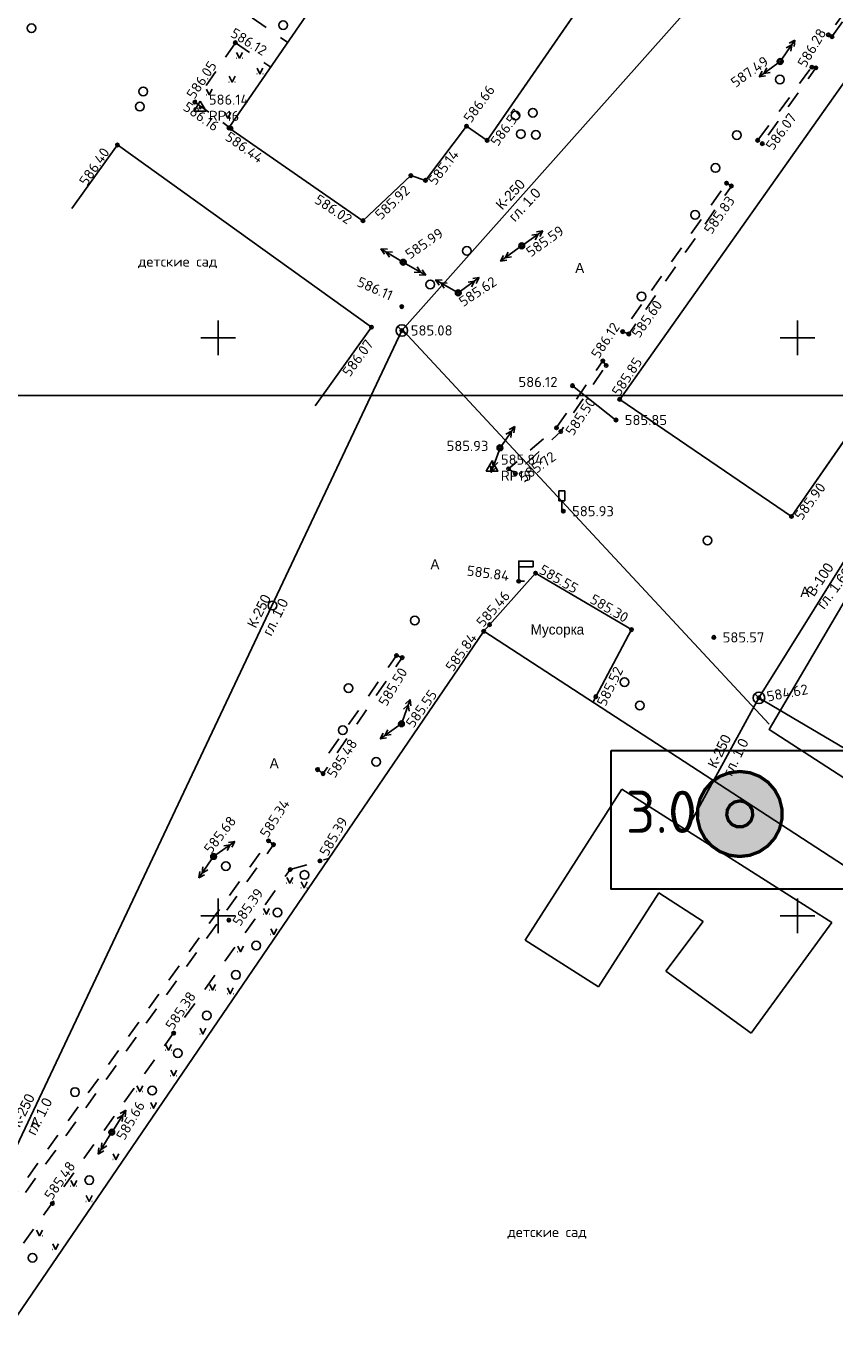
# Model space of a CAD drawing. Header units: metres. Extents: x 548732 to 549770, y 4592490 to 4594056.
# Tile 53 of 61: x 549434 to 549504, y 4593633 to 4593747. Entities that reach past the tile are written whole.
import ezdxf

# ---------------------------------------------------------------- set-up
doc = ezdxf.new("R2010")
doc.units = ezdxf.units.M
doc.header["$PDMODE"] = 32
doc.header["$PDSIZE"] = 0.3
doc.linetypes.add('Д_ТРОТ_ТРУБА', pattern=[3, 1.5, -1.5])
doc.linetypes.add('ДОРОГИ_СТРОЯЩ', pattern=[9, 8, -1])
for name, color, linetype in [('(001) Сетка', 92, 'Continuous'), ('(002) Рамка', 7, 'Continuous'), ('(003) Пункты', 7, 'Continuous'), ('(007) Здания', 7, 'Continuous'), ('(011) Колодцы', 7, 'Continuous'), ('(014) Водопровод', 5, 'ИК_Водопровод -------в--------'), ('(017) Канализация', 32, 'KANALIS_K_1'), ('(022) Возд. Линии', 7, 'Continuous'), ('(025) Дорога', 7, 'Continuous'), ('(026) Д_знаки', 7, 'Continuous'), ('(036) Растительность', 7, 'Continuous'), ('(038) Деревья', 7, 'Continuous'), ('(041) Текст', 7, 'Continuous'), ('V-CTRL-HCPT', 150, 'Continuous'), ('V-NODE', 1, 'Continuous'), ('V-NODE-TEXT', 11, 'Continuous'), ('Выработки', 7, 'Continuous')]:
    doc.layers.add(name, color=color, linetype=linetype)
doc.styles.add('BM-431', font='bm431.ttf')
doc.styles.add('D-431', font='d431.ttf')
doc.styles.add('P-131', font='p131.ttf')
doc.styles.add('S', font='txtwr', dxfattribs={"oblique": 15})
doc.styles.get("Standard").update_dxf_attribs({"font": 'simplex.shx'})
doc.linetypes.add('GAZ_VOZDUSH', pattern='A,1,-2,["~",Standard,S=3,R=0,X=-1.5,Y=-1.5],-1,10', length=14)
doc.linetypes.add('KANALIS_K', pattern='A,1,["<",Standard,S=1.8,R=0,X=-0.9,Y=-0.9],3,-1,["К",Standard,S=1.8,R=0,X=-0.9,Y=-0.9],-1,10', length=16)
doc.linetypes.add('KANALIS_K_1', pattern='A,1,[">",Standard,S=1.8,R=0,X=-0.9,Y=-0.9],3,-1,["К",Standard,S=1.8,R=0,X=-0.9,Y=-0.9],-1,10', length=16)
doc.linetypes.add('ИК_Водопровод -------в--------', pattern='A,9,-0.6,["В",Standard,S=1.2,R=0,X=0,Y=-0.6],-1.2', length=10.8)

# ---------------------------------------------------------------- blocks, each defined once
blk = doc.blocks.new('d')
at = {"layer": '(038) Деревья'}
blk.add_ellipse((0, 0), major_axis=(0.265, 0.265), ratio=1, start_param=5.497787, end_param=11.780972, dxfattribs=at)
blk = doc.blocks.new('strela1')
at = {"layer": '(022) Возд. Линии'}
for p, q in [((-2, 0), (-1.5, 0.25)), ((0, 0), (-2, 0)), ((-2, 0), (-1.5, -0.25)), ((-1.5, 0), (-1, 0.25)), ((-1.5, 0), (-1, -0.25))]:
    blk.add_line(p, q, dxfattribs=at)
blk = doc.blocks.new('strela2')
at = {"layer": '(022) Возд. Линии'}
for p, q in [((0, 0), (2, 0)), ((1.5, 0), (1, 0.25)), ((1.5, 0), (1, -0.25)), ((2, 0), (1.5, 0.25)), ((2, 0), (1.5, -0.25))]:
    blk.add_line(p, q, dxfattribs=at)
blk = doc.blocks.new('STOLB')
at = {"layer": '(022) Возд. Линии'}
blk.add_circle((0, 0), 0.25, dxfattribs=at)
blk = doc.blocks.new('I02063')
at = {"linetype": 'Continuous'}
blk.add_lwpolyline([(-0.5, 3.5), (-0.5, 1.8), (0.5, 1.8), (0.5, 3.5)], close=True, dxfattribs=at)
blk.add_lwpolyline([(0.5, 0), (0, 0), (0, 1.8)], dxfattribs=at)
at = {"color": 4, "style": 'S', "oblique": 15}
blk.add_attdef('Z', (1.280972, -0.066143), '', height=2, dxfattribs=at)
blk = doc.blocks.new('I02090')
at = {"linetype": 'Continuous'}
blk.add_lwpolyline([(1, 0), (0, 0), (0, 3.5), (2.5, 3.5), (2.5, 2.5), (0, 2.5)], dxfattribs=at)
at = {"color": 4, "style": 'S', "oblique": 15}
blk.add_attdef('Z', (2.024252, -0.306802), '', height=2, dxfattribs=at)
blk = doc.blocks.new('I04160')
for p, q in [((-0.5, 0), (-0.55, 0)), ((0.48, 0), (0.53, 0))]:
    blk.add_line(p, q)
blk.add_lwpolyline([(-0.5, 0.99), (0, 0), (0.51, 0.99)])
blk = doc.blocks.new('I01171')
blk.add_line((-0.722283, 0.697501), (0.702286, -0.69785))
blk.add_circle((0, 0), 1)
at = {"color": 4, "style": 'S', "oblique": 15}
blk.add_attdef('Z', (1.616431, -1.093486), '', height=2, dxfattribs=at)
blk = doc.blocks.new('STA')
blk.add_lwpolyline([(0, 1), (-0.87, -0.5), (0.87, -0.5)], close=True)
blk.add_circle((0, 0), 0.118)
blk = doc.blocks.new('*U583', base_point=(549474.07, 4593709.28, 585.84))
at = {"layer": 'V-NODE-TEXT', "linetype": 'ByBlock', "char_height": 0.875}
for s, insert, attachment_point in [('585.84', (549474.83, 4593709.54, 585.84), 7), ('RP15', (549474.83, 4593709.01, 585.84), 1)]:
    blk.add_mtext(s, dxfattribs=dict(at, insert=insert, attachment_point=attachment_point))
blk = doc.blocks.new('*U584', base_point=(549474.066, 4593709.276, 585.844))
at = {"layer": 'V-CTRL-HCPT'}
blk.add_blockref('*U583', (549474.066, 4593709.276, 585.844), dxfattribs=at)
blk = doc.blocks.new('*U585', base_point=(549474.066, 4593709.276, 585.844))
at = {"layer": 'V-CTRL-HCPT'}
blk.add_blockref('*U584', (549474.066, 4593709.276, 585.844), dxfattribs=at)
at = {"layer": 'V-CTRL-HCPT', "xscale": 0.5833333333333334, "yscale": 0.5833333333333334, "zscale": 0.5833333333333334}
blk.add_blockref('STA', (549474.066, 4593709.276, 585.844), dxfattribs=at)
blk = doc.blocks.new('*U586', base_point=(549448.8, 4593740.42, 586.14))
at = {"layer": 'V-NODE-TEXT', "linetype": 'ByBlock', "char_height": 0.875}
for s, insert, attachment_point in [('586.14', (549449.56, 4593740.69, 586.14), 7), ('RP16', (549449.56, 4593740.16, 586.14), 1)]:
    blk.add_mtext(s, dxfattribs=dict(at, insert=insert, attachment_point=attachment_point))
blk = doc.blocks.new('*U587', base_point=(549448.797, 4593740.423, 586.136))
at = {"layer": 'V-CTRL-HCPT'}
blk.add_blockref('*U586', (549448.797, 4593740.423, 586.136), dxfattribs=at)
blk = doc.blocks.new('*U588', base_point=(549448.797, 4593740.423, 586.136))
at = {"layer": 'V-CTRL-HCPT', "xscale": 0.5833333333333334, "yscale": 0.5833333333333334, "zscale": 0.5833333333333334}
blk.add_blockref('STA', (549448.797, 4593740.423, 586.136), dxfattribs=at)
at = {"layer": 'V-CTRL-HCPT'}
blk.add_blockref('*U587', (549448.797, 4593740.423, 586.136), dxfattribs=at)
blk = doc.blocks.new('скв_развед')
at = {"true_color": 0xffffff}
h = blk.add_hatch(color=7, dxfattribs=at)
h.paths.add_polyline_path([(-0.43974, 1.22338), (-0.83164, 0.9992), (-1.12324, 0.65452), (-1.27934, 0.23088), (-1.28118, -0.2206), (-1.12844, -0.64548), (-0.83962, -0.9925), (-0.44952, -1.2198), (-0.00522, -1.29996), (0.43972, -1.22336), (0.83162, -0.99918), (1.12322, -0.6545), (1.27932, -0.23086), (1.28114, 0.22062), (1.12842, 0.6455), (0.8396, 0.99252), (0.4495, 1.21982), (0.0052, 1.3)])
h.paths.add_polyline_path([(-0.39836, -0.03626), (-0.3436, 0.20482), (-0.1576, 0.36766), (0.0886, 0.39008), (0.30094, 0.2635), (0.39834, 0.03628), (0.34358, -0.2048), (0.15758, -0.36764), (-0.08862, -0.39006), (-0.30096, -0.26348)], flags=16)
blk.add_hatch(color=7).paths.add_polyline_path([(0.34358, -0.2048), (0.39834, 0.03628), (0.30094, 0.2635), (0.0886, 0.39008), (-0.1576, 0.36766), (-0.3436, 0.20482), (-0.39836, -0.03626), (-0.30096, -0.26348), (-0.08862, -0.39006), (0.15758, -0.36764)])
at = {"color": 7, "linetype": 'Continuous', "lineweight": 0, "flags": 128}
for points, const_width in [([(0.005208, 1.29999), (-0.306052, 1.263461), (-0.599524, 1.153504), (-0.858155, 0.976509), (-1.066912, 0.742764), (-1.213665, 0.465852), (-1.289883, 0.161866), (-1.291139, -0.151527), (-1.217358, -0.456113), (-1.072829, -0.734192), (-0.865951, -0.969603), (-0.608746, -1.148663), (-0.316164, -1.260968), (-0.005208, -1.29999), (0.306052, -1.263461), (0.599524, -1.153504), (0.858155, -0.976509), (1.066912, -0.742764), (1.213665, -0.465852), (1.289883, -0.161866), (1.291139, 0.151527), (1.217358, 0.456113), (1.072829, 0.734192), (0.865951, 0.969603), (0.608746, 1.148663), (0.316164, 1.260968), (0.005208, 1.29999)], 0.1), ([(0.343593, -0.204802), (0.230588, -0.326848), (0.077711, -0.392379), (-0.088602, -0.390064), (-0.239595, -0.320303), (-0.34916, -0.195159), (-0.398352, -0.036271), (-0.378665, 0.128889), (-0.293504, 0.271763), (-0.157593, 0.367647), (0.005567, 0.399961), (0.167765, 0.363118), (0.300954, 0.263489), (0.382106, 0.1183), (0.397188, -0.047344), (0.343593, -0.204802)], 0.1), ([(0.343593, -0.204802), (0.398352, 0.036271), (0.300954, 0.263489), (0.088602, 0.390064), (-0.157593, 0.367647), (-0.343593, 0.204802), (-0.398352, -0.036271), (-0.300954, -0.263489), (-0.088602, -0.390064), (0.157593, -0.367647), (0.343593, -0.204802)], 0.02)]:
    blk.add_lwpolyline(points, close=True, dxfattribs=dict(at, const_width=const_width))
at = {"color": 7, "linetype": 'Continuous', "lineweight": 0, "true_color": 0xffffff, "const_width": 0.02, "flags": 128}
blk.add_lwpolyline([(0.005208, 1.29999), (-0.439729, 1.223372), (-0.831628, 0.999197), (-1.12322, 0.654505), (-1.279336, 0.230869), (-1.281144, -0.220612), (-1.128428, -0.645485), (-0.839606, -0.992502), (-0.449516, -1.219809), (-0.005208, -1.29999), (0.439729, -1.223372), (0.831628, -0.999197), (1.12322, -0.654505), (1.279336, -0.230869), (1.281144, 0.220612), (1.128428, 0.645485), (0.839606, 0.992502), (0.449516, 1.219809), (0.005208, 1.29999)], close=True, dxfattribs=at)

msp = doc.modelspace()

# ---------------------------------------------------------------- linework, layer by layer
at = {"layer": '(001) Сетка'}
for p, q in [((549450.35, 4593722), (549450.35, 4593719)), ((549500.51, 4593722), (549500.51, 4593719)), ((549448.85, 4593720.5), (549451.85, 4593720.5)), ((549499.01, 4593720.5), (549502.01, 4593720.5)), ((549450.35, 4593672), (549450.35, 4593669)), ((549500.51, 4593672), (549500.51, 4593669)), ((549448.85, 4593670.5), (549451.85, 4593670.5)), ((549499.01, 4593670.5), (549502.01, 4593670.5))]:
    msp.add_line(p, q, dxfattribs=at)
at = {"layer": '(002) Рамка'}
for points in [[(549384.26, 4594056.05), (549770.34, 4594056.05), (549770.34, 4593715.53), (549384.26, 4593715.53)], [(549108.19, 4593715.53), (549698.54, 4593715.53), (549698.54, 4593375.02), (549108.19, 4593375.02)]]:
    msp.add_lwpolyline(points, close=True, dxfattribs=at)
at = {"layer": '(003) Пункты', "color": 7}
for p in [(549503.17, 4593746.73, 586.78), (549503.48, 4593746.57, 586.73), (549451.85, 4593746.05, 586.12), (549499, 4593744.42, 587.49), (549501.74, 4593743.94, 586.18), (549502.09, 4593743.87, 586.28), (549448.34, 4593740.91, 586.05), (549451.29, 4593738.67, 586.44), (549451.47, 4593738.64, 586.16), (549471.85, 4593738.83, 586.66), (549473.64, 4593737.6, 586.57), (549497.05, 4593737.6, 586.13), (549497.45, 4593737.31, 586.07), (549441.64, 4593737.2, 586.4), (549467.03, 4593734.55, 585.92), (549468.3, 4593734.14, 585.14), (549494.36, 4593733.9, 585.85), (549494.78, 4593733.65, 585.83), (549462.89, 4593730.65, 586.02), (549476.63, 4593728.47, 585.59), (549466.37, 4593727.05, 585.99), (549471.14, 4593724.41, 585.62), (549466.25, 4593723.21, 586.11), (549463.63, 4593721.44, 586.07), (549466.26, 4593721.15, 585.08), (549485.37, 4593721.05, 585.73), (549485.9, 4593720.84, 585.6), (549483.65, 4593718.51, 586.12), (549483.94, 4593718.12, 586.02), (549481.03, 4593716.37, 586.12), (549485.11, 4593715.19, 585.85), (549484.79, 4593713.4, 585.85), (549479.64, 4593712.73, 586.12), (549480.01, 4593712.41, 585.5), (549474.75, 4593710.99, 585.93), (549475.49, 4593709.18, 585.79), (549476.08, 4593708.77, 585.72), (549480.23, 4593705.51, 585.93), (549499.98, 4593705.06, 585.9), (549477.83, 4593700.15, 585.55), (549476.37, 4593699.45, 585.84), (549473.34, 4593695.12, 585.84), (549473.85, 4593695.69, 585.46), (549486.13, 4593695.26, 585.3), (549493.26, 4593694.59, 585.57), (549465.79, 4593693.03, 585.5), (549466.28, 4593692.84, 585.5), (549483.05, 4593689.46, 585.52), (549497.16, 4593689.36, 584.62), (549466.22, 4593687.12, 585.55), (549458.96, 4593683.15, 585.45), (549459.44, 4593682.8, 585.48), (549454.72, 4593676.98, 585.34), (549449.97, 4593675.64, 585.68), (549455.15, 4593676.66, 585.32), (549456.6, 4593674.5, 585.39), (549459.17, 4593675.25, 585.39), (549451.29, 4593670.12, 585.39), (549446.51, 4593660.34, 585.38), (549441.15, 4593651.78, 585.66), (549436.01, 4593645.6, 585.48)]:
    msp.add_point(p, dxfattribs=at)
at = {"layer": '(007) Здания'}
for p, q in [((549488.82, 4593793.18), (549451.29, 4593738.67)), ((549485.11, 4593715.19), (549532.3, 4593781.88)), ((549546.72, 4593772.47), (549499.98, 4593705.06)), ((549473.64, 4593737.6), (549495.59, 4593769.35)), ((549451.29, 4593738.67), (549462.89, 4593730.65)), ((549468.3, 4593734.14), (549471.85, 4593738.83)), ((549471.85, 4593738.83), (549473.64, 4593737.6)), ((549441.64, 4593737.2), (549463.63, 4593721.44)), ((549462.89, 4593730.65), (549467.03, 4593734.55)), ((549467.03, 4593734.55), (549468.3, 4593734.14)), ((549499.98, 4593705.06), (549485.11, 4593715.19)), ((549473.34, 4593695.12), (549477.83, 4593700.15)), ((549477.83, 4593700.15), (549486.13, 4593695.26)), ((549486.13, 4593695.26), (549482.79, 4593688.97)), ((549473.34, 4593695.12), (549421.87, 4593619.65)), ((549528.42, 4593659.31), (549473.34, 4593695.12)), ((549485.31, 4593681.46), (549476.93, 4593668.4)), ((549503.46, 4593669.93), (549485.31, 4593681.46)), ((549483.27, 4593664.34), (549488.5, 4593672.49)), ((549488.5, 4593672.49), (549492.33, 4593670.02)), ((549492.33, 4593670.02), (549489.1, 4593665.72)), ((549496.48, 4593660.34), (549503.46, 4593669.93)), ((549476.93, 4593668.4), (549483.27, 4593664.34)), ((549489.1, 4593665.72), (549496.48, 4593660.34))]:
    msp.add_line(p, q, dxfattribs=at)
at = {"layer": '(007) Здания', "flags": 128}
msp.add_lwpolyline([(549499.98, 4593705.06), (549485.11, 4593715.19), (549532.3, 4593781.88), (549546.72, 4593772.47)], close=True, dxfattribs=at)
for points in [[(549495.59, 4593769.35), (549473.64, 4593737.6), (549471.85, 4593738.83), (549468.3, 4593734.14)], [(549441.64, 4593737.2), (549437.69, 4593731.69)], [(549462.89, 4593730.65), (549467.03, 4593734.55), (549468.3, 4593734.14)], [(549463.63, 4593721.44), (549458.75, 4593714.63)]]:
    msp.add_lwpolyline(points, dxfattribs=at)
at = {"layer": '(007) Здания'}
msp.add_lwpolyline([(549459.75, 4593571.99), (549528.42, 4593659.31), (549473.34, 4593695.12)], dxfattribs=at)
at = {"layer": '(014) Водопровод'}
msp.add_line((549542.44, 4593662.55), (549497.16, 4593689.36), dxfattribs=at)
at = {"layer": '(014) Водопровод', "flags": 128}
msp.add_lwpolyline([(549537.7, 4593754.37), (549497.16, 4593689.36)], dxfattribs=at)
at = {"layer": '(014) Водопровод', "linetype": 'GAZ_VOZDUSH', "flags": 128}
msp.add_lwpolyline([(549484.79, 4593713.4), (549481.03, 4593716.37)], dxfattribs=at)
at = {"layer": '(017) Канализация', "linetype": 'KANALIS_K'}
for p, q in [((549466.26, 4593721.15), (549492.23, 4593750.34)), ((549497.16, 4593689.36), (549490.89, 4593677.92))]:
    msp.add_line(p, q, dxfattribs=at)
at = {"layer": '(017) Канализация', "linetype": 'KANALIS_K_1'}
msp.add_line((549466.26, 4593721.15), (549417.33, 4593617.58), dxfattribs=at)
at = {"layer": '(017) Канализация', "linetype": 'KANALIS_K', "flags": 128}
for points in [[(549535.62, 4593745.82), (549512.19, 4593710.69), (549498.06, 4593686.61), (549534.04, 4593663.31), (549541.05, 4593662.34), (549579.01, 4593718.27)], [(549498.04, 4593687.08), (549466.37, 4593721.14)]]:
    msp.add_lwpolyline(points, dxfattribs=at)
at = {"layer": '(025) Дорога', "linetype": 'Д_ТРОТ_ТРУБА'}
for p, q in [((549453.29, 4593748.21), (549456.39, 4593746.08)), ((549451.85, 4593746.05), (549448.34, 4593740.91)), ((549451.85, 4593746.05), (549454.92, 4593743.94)), ((549448.34, 4593740.91), (549451.47, 4593738.64)), ((549456.6, 4593674.5), (549459.94, 4593675.47)), ((549421.31, 4593625.07), (549456.6, 4593674.5))]:
    msp.add_line(p, q, dxfattribs=at)
at = {"layer": '(025) Дорога', "linetype": 'Д_ТРОТ_ТРУБА', "flags": 128}
for points in [[(549510.89, 4593757.56), (549511.15, 4593757.43), (549503.48, 4593746.57), (549503.17, 4593746.73)], [(549501.74, 4593743.94), (549502.09, 4593743.87), (549497.45, 4593737.31), (549497.05, 4593737.6)], [(549494.36, 4593733.9), (549494.78, 4593733.65), (549485.9, 4593720.84), (549485.37, 4593721.05)], [(549483.94, 4593718.12), (549483.65, 4593718.51), (549479.64, 4593712.73), (549475.49, 4593709.18), (549476.08, 4593708.77), (549480.01, 4593712.41)], [(549465.79, 4593693.03), (549466.28, 4593692.84), (549459.44, 4593682.8), (549458.96, 4593683.15)], [(549454.72, 4593676.98), (549455.15, 4593676.66), (549420.7, 4593628.35), (549420.21, 4593628.77)]]:
    msp.add_lwpolyline(points, close=True, dxfattribs=at)
for p, q in [((549465.9, 4593721.49), (549466.62, 4593720.8)), ((549496.8, 4593689.71), (549497.51, 4593689.01))]:
    msp.add_line(p, q)
at = {"color": 1, "lineweight": 30, "flags": 128}
msp.add_lwpolyline([(549484.38, 4593684.8), (549519.38, 4593684.8), (549519.38, 4593672.8), (549484.38, 4593672.8), (549484.38, 4593684.8)], dxfattribs=at)
for centre in [(549466.26, 4593721.15), (549497.16, 4593689.36)]:
    msp.add_circle(centre, 0.5)

# ---------------------------------------------------------------- block references
at = {"layer": '(011) Колодцы', "xscale": 0.5, "yscale": 0.5, "zscale": 0.5}
for p in [(549466.26, 4593721.15), (549497.16, 4593689.36, 584.62)]:
    msp.add_blockref('I01171', p, dxfattribs=at)
at = {"layer": '(022) Возд. Линии'}
for name, p, rotation in [('strela2', (549499.14, 4593744.63, 587.49), 55.18793837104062), ('strela1', (549498.79, 4593744.27, 587.49), 35.95550577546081), ('STOLB', (549499, 4593744.42, 587.49), 51.00522516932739), ('strela2', (549476.83, 4593728.61, 585.59), 35.15628286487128), ('strela1', (549466.16, 4593727.18, 585.99), 328.7092230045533), ('strela1', (549476.42, 4593728.32, 585.59), 35.95550577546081), ('STOLB', (549476.63, 4593728.47, 585.59), 51.00522516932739), ('STOLB', (549466.37, 4593727.05, 585.99), 51.00522516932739), ('strela2', (549466.59, 4593726.92, 585.99), 330.3182797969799), ('strela1', (549470.92, 4593724.53, 585.62), 330.3182797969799), ('strela2', (549471.34, 4593724.55, 585.62), 35.91946759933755), ('STOLB', (549471.14, 4593724.41, 585.62), 51.00522516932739), ('strela2', (549474.9, 4593711.2, 585.93), 55.18793837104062), ('STOLB', (549474.75, 4593710.99, 585.93), 51.00522516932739), ('strela1', (549474.67, 4593710.75, 585.93), 70.27868301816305), ('strela2', (549466.3, 4593687.35, 585.55), 70.02630324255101), ('strela1', (549466.01, 4593686.97, 585.55), 35.16628483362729), ('STOLB', (549466.22, 4593687.12, 585.55), 51.00522516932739), ('strela2', (549450.17, 4593675.78, 585.68), 35.19724685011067), ('STOLB', (549449.97, 4593675.64, 585.68), 51.00522516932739), ('strela1', (549449.82, 4593675.43, 585.68), 55.33802684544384), ('strela2', (549441.29, 4593651.99, 585.66), 57.19214550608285), ('STOLB', (549441.15, 4593651.78, 585.66), 51.00522516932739), ('strela1', (549441.02, 4593651.57, 585.66), 58.85850557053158)]:
    msp.add_blockref(name, p, dxfattribs=dict(at, rotation=rotation))
at = {"layer": '(026) Д_знаки', "xscale": 0.5, "yscale": 0.5, "zscale": 0.5}
for name, p in [('I02063', (549480.1, 4593705.51, 585.93)), ('I02090', (549476.37, 4593699.45, 585.84))]:
    msp.add_blockref(name, p, dxfattribs=at)
at = {"layer": '(036) Растительность', "linetype": 'Continuous', "xscale": 0.5, "yscale": 0.5, "zscale": 0.5}
for p in [(549452.2, 4593744.72), (549451.57, 4593742.65), (549453.98, 4593743.35), (549449.59, 4593741.54), (549451.2, 4593739.52), (549456.56, 4593673.33), (549457.8, 4593672.93), (549454.53, 4593670.64), (549455.17, 4593668.89), (549452.3, 4593667.39), (549449.88, 4593664.07), (549451.41, 4593663.76), (549449.04, 4593660.27), (549446.06, 4593658.86), (549446.51, 4593656.66), (549443.58, 4593655.29), (549444.77, 4593653.84), (549441.51, 4593649.4), (549437.86, 4593647.11), (549439.19, 4593645.79), (549434.9, 4593642.81), (549436.29, 4593641.63)]:
    msp.add_blockref('I04160', p, dxfattribs=at)
at = {"layer": '(038) Деревья', "linetype": 'Continuous'}
for p in [(549434.2, 4593747.3), (549455.98, 4593747.57), (549498.98, 4593742.86), (549443.88, 4593741.83), (549443.59, 4593740.52), (549476.09, 4593739.75), (549477.59, 4593739.99), (549476.56, 4593738.15), (549477.85, 4593738.07), (549495.24, 4593738.06), (549493.4, 4593735.21), (549491.63, 4593731.15), (549471.89, 4593728.04), (549468.72, 4593725.13), (549487.01, 4593724.09), (549492.71, 4593702.97), (549455.05, 4593697.34), (549467.37, 4593696.05), (549461.64, 4593690.2), (549485.52, 4593690.72), (549486.85, 4593688.69), (549461.14, 4593686.56), (549464.03, 4593683.83), (549451.03, 4593674.8), (549457.82, 4593674.03), (549455.5, 4593670.78), (549453.65, 4593667.92), (549451.9, 4593665.38), (549449.37, 4593661.88), (549446.86, 4593658.62), (549437.97, 4593655.25), (549444.65, 4593655.38), (549439.21, 4593647.63), (549434.3, 4593640.91)]:
    msp.add_blockref('d', p, dxfattribs=at)
at = {"layer": 'V-NODE'}
for name, p in [('*U588', (549448.8, 4593740.42, 586.14)), ('*U585', (549474.07, 4593709.28, 585.84))]:
    msp.add_blockref(name, p, dxfattribs=at)
at = {"layer": 'Выработки', "xscale": 2.830003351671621, "yscale": 2.830003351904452, "zscale": 5.660006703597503}
msp.add_blockref('скв_развед', (549495.5, 4593679.31, -474.89), dxfattribs=at)

# ---------------------------------------------------------------- texts
at = {"layer": '(003) Пункты', "color": 7}
for s, rotation, p in [('586.12', 328.7628, (549451.34, 4593746.63, 586.12)), ('586.28', 59.3761, (549501.2, 4593743.83, 586.28)), ('586.05', 56.0076, (549448.29, 4593741.1, 586.05)), ('587.49', 35.5284, (549495.13, 4593742.12, 587.49)), ('586.66', 53.9386, (549472.24, 4593739.05, 586.66)), ('586.16', 324.9801, (549447.24, 4593740.29, 586.16)), ('586.57', 53.7704, (549474.56, 4593737.02, 586.57)), ('586.07', 54.1617, (549498.39, 4593736.66, 586.07)), ('586.44', 324.7059, (549450.88, 4593737.7, 586.44)), ('586.40', 55.8389, (549438.99, 4593733.59, 586.4)), ('585.14', 52.1889, (549469.15, 4593733.64, 585.14)), ('586.02', 326.3789, (549458.61, 4593732.25, 586.02)), ('585.92', 43.8436, (549464.45, 4593730.66, 585.92)), ('585.83', 55.1861, (549493.06, 4593729.4, 585.83)), ('585.99', 34.743, (549466.95, 4593727.27, 585.99)), ('585.59', 35.3677, (549477.42, 4593727.46, 585.59)), ('586.11', 335.9488, (549462.29, 4593725.03, 586.11)), ('585.62', 33.4583, (549471.57, 4593723.16, 585.62)), ('585.60', 55.0901, (549486.81, 4593720.43, 585.6)), ('586.12', 56.339, (549483.3, 4593718.64, 586.12)), ('586.07', 53.9236, (549461.75, 4593717.07)), ('585.85', 56.5213, (549485.1, 4593715.39, 585.85)), ('585.50', 56.0873, (549481.08, 4593711.97, 585.5)), ('585.72', 35.839, (549476.8, 4593707.94, 585.72)), ('585.90', 53.7363, (549500.87, 4593704.65, 585.9)), ('585.55', 329.7555, (549478.05, 4593700.18, 585.55)), ('585.84', 352.4001, (549471.84, 4593699.95, 585.84)), ('585.46', 48.832, (549473.29, 4593695.4, 585.46)), ('585.30', 329.6207, (549482.45, 4593697.63, 585.3)), ('585.84', 54.7804, (549470.69, 4593691.56, 585.84)), ('585.50', 58.5952, (549464.92, 4593688.55, 585.5)), ('585.52', 64.0402, (549483.88, 4593688.55, 585.52)), ('585.55', 54.3263, (549467.25, 4593686.69, 585.55)), ('584.62', 10.691, (549497.93, 4593689.03, 584.62)), ('585.48', 56.7838, (549460.45, 4593682.35, 585.48)), ('585.34', 57.3467, (549454.65, 4593677.17, 585.34)), ('585.68', 52.2124, (549449.75, 4593675.8, 1171.35)), ('585.39', 60.1338, (549459.83, 4593675.58, 585.39)), ('585.39', 54.57, (549452.25, 4593669.52, 585.39)), ('585.38', 55.9748, (549446.46, 4593660.54, 585.38)), ('585.66', 59.6732, (549442.24, 4593651, 585.66)), ('585.48', 55.2672, (549435.97, 4593645.83, 585.48))]:
    msp.add_text(s, height=0.88, rotation=rotation, dxfattribs=at).set_placement(p)
for s, p in [('585.08', (549467.03, 4593720.71, 585.08)), ('586.12', (549476.35, 4593716.25, 586.12)), ('585.85', (549485.55, 4593712.96, 585.85)), ('585.93', (549470.13, 4593710.72, -0.01)), ('585.93', (549480.99, 4593705.07, 585.93)), ('585.57', (549494.02, 4593694.15, 585.57))]:
    msp.add_text(s, height=0.88, dxfattribs=at).set_placement(p)
at = {"layer": '(007) Здания', "style": 'P-131'}
msp.add_text('Мусорка', height=0.88, dxfattribs=at).set_placement((549477.4, 4593694.84))
at = {"layer": '(014) Водопровод', "color": 0, "linetype": 'Continuous', "style": 'D-431'}
for s, rotation, p in [('В-100', 56.051, (549501.92, 4593698.05)), ('гл. 1.60', 52.9693, (549502.8, 4593696.96))]:
    msp.add_text(s, height=0.88, rotation=rotation, dxfattribs=at).set_placement(p)
at = {"layer": '(017) Канализация', "color": 0, "linetype": 'Continuous', "style": 'D-431'}
for s, rotation, p in [('К-250', 47.1859, (549474.94, 4593731.52)), ('гл. 1.0', 47.1859, (549476.05, 4593730.49)), ('К-250', 63.4242, (549453.61, 4593695.32)), ('гл. 1.0', 63.4242, (549454.95, 4593694.64)), ('К-250', 63.9408, (549493.46, 4593683.19)), ('гл. 1.0', 63.9408, (549494.81, 4593682.52)), ('К-250', 63.4242, (549433.17, 4593652.11)), ('гл. 1.0', 63.4242, (549434.52, 4593651.43))]:
    msp.add_text(s, height=0.875, rotation=rotation, dxfattribs=at).set_placement(p)
at = {"layer": '(025) Дорога', "linetype": 'ДОРОГИ_СТРОЯЩ', "style": 'BM-431'}
for p in [(549481.26, 4593726.12), (549468.73, 4593700.47), (549500.75, 4593698.1), (549454.82, 4593683.26, 584.84), (549434.1, 4593652.2, 584.84)]:
    msp.add_text('A', height=0.875, dxfattribs=at).set_placement(p)
at = {"layer": '(041) Текст', "lineweight": 0, "char_height": 0.875, "width": 11.2629, "attachment_point": 1, "style": 'BM-431'}
for insert in [(549442.85, 4593727.55), (549474.82, 4593643.57)]:
    msp.add_mtext('{\\Fsimplex|c204; детские сад}', dxfattribs=dict(at, insert=insert))
at = {"layer": 'Выработки', "insert": (549485.64, 4593677.67), "char_height": 3.6535, "attachment_point": 7}
msp.add_mtext('{\\fISOCPEUR|b1|i0|c0|p34;3.0}', dxfattribs=at)

doc.saveas('drawing.dxf')
